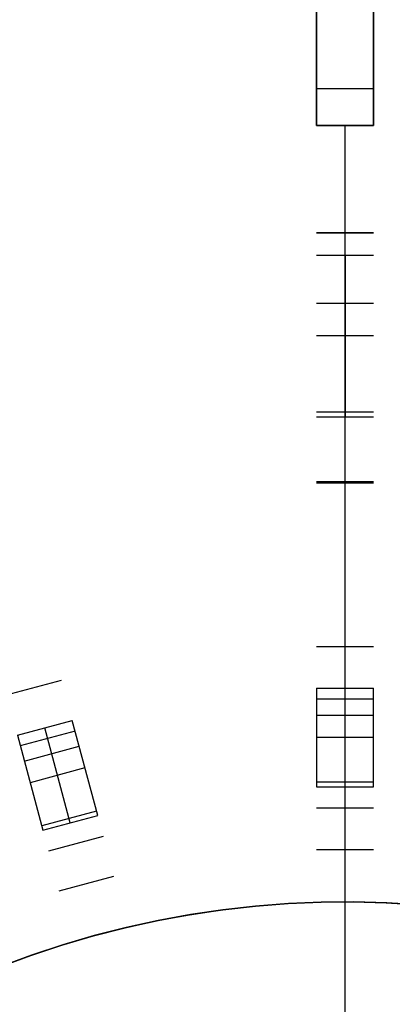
# Model space of a CAD drawing. Header units: millimetres. Extents: x 219 to 1209, y -2752 to -1762.
# Tile 14 of 27: x 645 to 724, y -2079 to -1871. Entities that reach past the tile are written whole.
import ezdxf

# ---------------------------------------------------------------- set-up
doc = ezdxf.new("R2010")
doc.units = ezdxf.units.MM

msp = doc.modelspace()

# ---------------------------------------------------------------- linework, layer by layer
at = {"extrusion": (1, 0, 0)}
for points in [[(-1915.824474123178, -811.5320960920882), (-1763.215662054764, -368.3239240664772)], [(-1763.215662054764, -368.3239240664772), (-1915.824474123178, -811.5320960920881)], [(-1763.215662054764, -368.3239240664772), (-1915.824474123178, -811.5320960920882)], [(-1767.6424366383, -193.8910331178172), (-2003.225096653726, -3.119956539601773)], [(-2003.225096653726, -3.119956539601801), (-1767.6424366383, -193.8910331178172)], [(-2003.225096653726, -3.119956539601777), (-1767.6424366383, -193.8910331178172)], [(-2014.354946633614, -106.292521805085), (-1893.147468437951, -227.4999999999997)], [(-1893.147468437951, -227.4999999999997), (-1893.147468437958, -254.9999999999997)], [(-1893.147468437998, -267.0000000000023), (-1893.147468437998, -377.0000000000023)], [(-1893.147468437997, -389.0000000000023), (-1893.147468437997, -444.0000000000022)], [(-1893.147468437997, -444.0000000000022), (-1968.391107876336, -797.9934916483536)], [(-1893.147468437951, -227.4999999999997), (-2014.354946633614, -106.292521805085)], [(-1893.147468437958, -254.9999999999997), (-1893.147468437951, -227.4999999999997)], [(-1893.147468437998, -377.0000000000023), (-1893.147468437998, -267.0000000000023)], [(-1893.147468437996, -444.0000000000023), (-1893.147468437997, -389.0000000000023)], [(-1968.391107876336, -797.9934916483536), (-1893.147468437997, -444.0000000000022)], [(-1893.147468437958, -254.9999999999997), (-1893.147468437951, -227.4999999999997)], [(-1893.147468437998, -377.0000000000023), (-1893.147468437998, -267.0000000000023)], [(-1893.147468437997, -444.0000000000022), (-1893.147468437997, -389.0000000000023)], [(-1893.147468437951, -227.4999999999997), (-2014.354946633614, -106.292521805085)], [(-1968.391107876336, -797.9934916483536), (-1893.147468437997, -444.0000000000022)], [(-1905.431664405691, -82.31151652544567), (-1905.431664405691, -215.2158040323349)], [(-1905.431664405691, -501.7925982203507), (-1905.431664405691, -781.3491850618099)], [(-1905.431664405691, -82.31151652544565), (-1905.431664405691, -215.215804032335)], [(-1905.431664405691, -501.7925982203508), (-1905.431664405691, -781.3491850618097)], [(-1920.55206699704, -814.9042553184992), (-1920.379992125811, -814.901293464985), (-1920.208121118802, -814.8924114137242), (-1920.036657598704, -814.87761968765), (-1919.865804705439, -814.8569358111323), (-1919.695764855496, -814.830384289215), (-1919.526739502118, -814.7979965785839), (-1919.35892889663, -814.7598110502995), (-1919.192531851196, -814.7158729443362), (-1919.027745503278, -814.666234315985), (-1918.864765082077, -814.6109539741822), (-1918.703783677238, -814.5500974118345), (-1918.544992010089, -814.483736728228), (-1918.388578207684, -814.4119505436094), (-1918.234727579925, -814.3348239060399), (-1918.083622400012, -814.2524481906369), (-1917.935441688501, -814.1649209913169), (-1917.790361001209, -814.0723460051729), (-1917.648552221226, -813.9748329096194), (-1917.510183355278, -813.8724972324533), (-1917.375418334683, -813.7654602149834), (-1917.244416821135, -813.6538486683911), (-1917.117334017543, -813.5377948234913), (-1916.994320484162, -813.4174361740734), (-1916.87552196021, -813.2929153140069), (-1916.761079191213, -813.1643797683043), (-1916.651127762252, -813.0319818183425), (-1916.545797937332, -812.8958783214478), (-1916.445214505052, -812.7562305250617), (-1916.349496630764, -812.6132038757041), (-1916.258757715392, -812.4669678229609), (-1916.173105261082, -812.3176956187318), (-1916.092640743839, -812.1655641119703), (-1916.017459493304, -812.0107535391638), (-1915.947650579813, -811.8534473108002), (-1915.883296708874, -811.6938317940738), (-1915.824474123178, -811.5320960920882)], [(-1915.824474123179, -811.5320960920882), (-1915.883296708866, -811.6938317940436), (-1915.947650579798, -811.8534473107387), (-1916.017459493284, -812.0107535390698), (-1916.092640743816, -812.1655641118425), (-1916.173105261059, -812.3176956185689), (-1916.25875771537, -812.466967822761), (-1916.349496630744, -812.6132038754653), (-1916.445214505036, -812.7562305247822), (-1916.545797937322, -812.8958783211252), (-1916.651127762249, -813.0319818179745), (-1916.761079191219, -813.1643797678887), (-1916.875521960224, -813.2929153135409), (-1916.994320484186, -813.4174361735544), (-1917.117334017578, -813.5377948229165), (-1917.24441682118, -813.6538486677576), (-1917.375418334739, -813.7654602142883), (-1917.510183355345, -813.8724972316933), (-1917.648552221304, -813.9748329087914), (-1917.790361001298, -814.0723460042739), (-1917.9354416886, -814.1649209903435), (-1918.08362240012, -814.2524481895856), (-1918.234727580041, -814.3348239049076), (-1918.388578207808, -814.4119505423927), (-1918.544992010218, -814.4837367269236), (-1918.703783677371, -814.5500974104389), (-1918.864765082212, -814.610953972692), (-1919.027745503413, -814.6662343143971), (-1919.192531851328, -814.7158729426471), (-1919.358928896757, -814.7598110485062), (-1919.526739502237, -814.7979965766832), (-1919.695764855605, -814.8303842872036), (-1919.865804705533, -814.8569358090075), (-1920.03665759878, -814.8776196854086), (-1920.208121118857, -814.8924114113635), (-1920.37999212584, -814.9012934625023), (-1920.55206699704, -814.904255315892)], [(-1915.824474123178, -811.5320960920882), (-1915.883296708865, -811.6938317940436), (-1915.947650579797, -811.8534473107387), (-1916.017459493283, -812.0107535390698), (-1916.092640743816, -812.1655641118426), (-1916.173105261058, -812.3176956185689), (-1916.258757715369, -812.466967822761), (-1916.349496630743, -812.6132038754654), (-1916.445214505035, -812.7562305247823), (-1916.545797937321, -812.8958783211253), (-1916.651127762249, -813.0319818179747), (-1916.761079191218, -813.1643797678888), (-1916.875521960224, -813.2929153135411), (-1916.994320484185, -813.4174361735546), (-1917.117334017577, -813.5377948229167), (-1917.244416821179, -813.6538486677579), (-1917.375418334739, -813.7654602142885), (-1917.510183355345, -813.8724972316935), (-1917.648552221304, -813.9748329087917), (-1917.790361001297, -814.0723460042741), (-1917.935441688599, -814.1649209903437), (-1918.08362240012, -814.252448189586), (-1918.234727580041, -814.3348239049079), (-1918.388578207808, -814.4119505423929), (-1918.544992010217, -814.4837367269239), (-1918.70378367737, -814.5500974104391), (-1918.864765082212, -814.6109539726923), (-1919.027745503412, -814.6662343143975), (-1919.192531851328, -814.7158729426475), (-1919.358928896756, -814.7598110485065), (-1919.526739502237, -814.7979965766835), (-1919.695764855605, -814.830384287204), (-1919.865804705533, -814.8569358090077), (-1920.03665759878, -814.877619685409), (-1920.208121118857, -814.8924114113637), (-1920.37999212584, -814.9012934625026), (-1920.55206699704, -814.9042553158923)], [(-1954.697041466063, -814.9042553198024), (-1920.55206699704, -814.904255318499)], [(-1920.55206699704, -814.904255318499), (-1954.697041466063, -814.9042553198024)], [(-1968.391107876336, -797.9934916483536), (-1968.482714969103, -798.4639262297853), (-1968.558166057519, -798.937220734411), (-1968.617372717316, -799.4128204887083), (-1968.660265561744, -799.8901681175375), (-1968.686794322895, -800.3687041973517), (-1968.69692791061, -800.8478679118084), (-1968.690654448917, -801.3270977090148), (-1968.667981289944, -801.8058319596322), (-1968.628935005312, -802.2835096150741), (-1968.573561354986, -802.7595708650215), (-1968.501925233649, -803.2334577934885), (-1968.414110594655, -803.7046150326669), (-1968.310220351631, -804.172490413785), (-1968.190376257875, -804.636535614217), (-1968.054718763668, -805.0962068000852), (-1967.903406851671, -805.5509652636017), (-1967.73661785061, -806.0002780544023), (-1967.554547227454, -806.4436186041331), (-1967.357408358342, -806.880467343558), (-1967.145432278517, -807.3103123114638), (-1966.918867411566, -807.7326497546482), (-1966.677979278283, -808.1469847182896), (-1966.423050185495, -808.552831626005), (-1966.154378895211, -808.9497148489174), (-1965.872280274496, -809.3371692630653), (-1965.57708492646, -809.7147407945), (-1965.269138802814, -810.0819869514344), (-1964.948802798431, -810.4384773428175), (-1964.616452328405, -810.7837941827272), (-1964.272476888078, -811.1175327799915), (-1963.917279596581, -811.4393020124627), (-1963.551276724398, -811.7487247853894), (-1963.174897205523, -812.0454384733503), (-1962.788582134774, -812.3290953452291), (-1962.392784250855, -812.5993629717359), (-1961.987967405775, -812.8559246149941), (-1961.574606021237, -813.0984795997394), (-1961.153184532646, -813.3267436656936), (-1960.724196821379, -813.5404493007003), (-1960.288145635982, -813.7393460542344), (-1959.845542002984, -813.9232008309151), (-1959.396904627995, -814.09179816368), (-1958.942759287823, -814.2449404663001), (-1958.483638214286, -814.3824482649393), (-1958.020079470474, -814.5041604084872), (-1957.552626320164, -814.6099342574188), (-1957.081826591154, -814.6996458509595), (-1956.608232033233, -814.7731900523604), (-1956.132397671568, -814.830480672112), (-1955.654881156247, -814.8714505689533), (-1955.17624210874, -814.8960517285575), (-1954.697041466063, -814.9042553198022)], [(-1954.697041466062, -814.9042553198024), (-1955.176242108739, -814.8960517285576), (-1955.654881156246, -814.8714505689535), (-1956.132397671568, -814.8304806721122), (-1956.608232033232, -814.7731900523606), (-1957.081826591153, -814.6996458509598), (-1957.552626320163, -814.6099342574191), (-1958.020079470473, -814.5041604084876), (-1958.483638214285, -814.3824482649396), (-1958.942759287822, -814.2449404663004), (-1959.396904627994, -814.0917981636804), (-1959.845542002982, -813.9232008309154), (-1960.288145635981, -813.7393460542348), (-1960.724196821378, -813.5404493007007), (-1961.153184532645, -813.3267436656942), (-1961.574606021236, -813.09847959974), (-1961.987967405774, -812.8559246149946), (-1962.392784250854, -812.5993629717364), (-1962.788582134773, -812.3290953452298), (-1963.174897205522, -812.0454384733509), (-1963.551276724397, -811.7487247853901), (-1963.91727959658, -811.4393020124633), (-1964.272476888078, -811.1175327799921), (-1964.616452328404, -810.7837941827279), (-1964.948802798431, -810.4384773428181), (-1965.269138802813, -810.081986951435), (-1965.57708492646, -809.7147407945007), (-1965.872280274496, -809.337169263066), (-1966.154378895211, -808.9497148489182), (-1966.423050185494, -808.5528316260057), (-1966.677979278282, -808.1469847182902), (-1966.918867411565, -807.732649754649), (-1967.145432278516, -807.3103123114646), (-1967.357408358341, -806.8804673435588), (-1967.554547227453, -806.4436186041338), (-1967.736617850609, -806.000278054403), (-1967.903406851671, -805.5509652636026), (-1968.054718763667, -805.0962068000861), (-1968.190376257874, -804.6365356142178), (-1968.31022035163, -804.1724904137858), (-1968.414110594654, -803.7046150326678), (-1968.501925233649, -803.2334577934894), (-1968.573561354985, -802.7595708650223), (-1968.628935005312, -802.2835096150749), (-1968.667981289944, -801.805831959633), (-1968.690654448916, -801.3270977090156), (-1968.69692791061, -800.8478679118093), (-1968.686794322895, -800.3687041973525), (-1968.660265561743, -799.8901681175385), (-1968.617372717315, -799.4128204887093), (-1968.558166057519, -798.9372207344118), (-1968.482714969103, -798.4639262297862), (-1968.391107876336, -797.9934916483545)], [(-1954.697041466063, -814.9042553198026), (-1955.17624210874, -814.8960517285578), (-1955.654881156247, -814.8714505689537), (-1956.132397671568, -814.8304806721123), (-1956.608232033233, -814.7731900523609), (-1957.081826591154, -814.69964585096), (-1957.552626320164, -814.6099342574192), (-1958.020079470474, -814.5041604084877), (-1958.483638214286, -814.3824482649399), (-1958.942759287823, -814.2449404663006), (-1959.396904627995, -814.0917981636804), (-1959.845542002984, -813.9232008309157), (-1960.288145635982, -813.7393460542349), (-1960.724196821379, -813.5404493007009), (-1961.153184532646, -813.3267436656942), (-1961.574606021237, -813.09847959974), (-1961.987967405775, -812.8559246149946), (-1962.392784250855, -812.5993629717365), (-1962.788582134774, -812.3290953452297), (-1963.174897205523, -812.0454384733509), (-1963.551276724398, -811.74872478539), (-1963.917279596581, -811.4393020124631), (-1964.272476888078, -811.1175327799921), (-1964.616452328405, -810.7837941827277), (-1964.948802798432, -810.4384773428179), (-1965.269138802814, -810.0819869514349), (-1965.577084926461, -809.7147407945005), (-1965.872280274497, -809.3371692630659), (-1966.154378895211, -808.9497148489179), (-1966.423050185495, -808.5528316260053), (-1966.677979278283, -808.1469847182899), (-1966.918867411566, -807.7326497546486), (-1967.145432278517, -807.3103123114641), (-1967.357408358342, -806.8804673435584), (-1967.554547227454, -806.4436186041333), (-1967.73661785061, -806.0002780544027), (-1967.903406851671, -805.5509652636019), (-1968.054718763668, -805.0962068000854), (-1968.190376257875, -804.6365356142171), (-1968.310220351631, -804.1724904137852), (-1968.414110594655, -803.7046150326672), (-1968.501925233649, -803.2334577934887), (-1968.573561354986, -802.7595708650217), (-1968.628935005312, -802.2835096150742), (-1968.667981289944, -801.8058319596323), (-1968.690654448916, -801.3270977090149), (-1968.69692791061, -800.8478679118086), (-1968.686794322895, -800.3687041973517), (-1968.660265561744, -799.8901681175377), (-1968.617372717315, -799.4128204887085), (-1968.558166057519, -798.9372207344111), (-1968.482714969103, -798.4639262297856), (-1968.391107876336, -797.9934916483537)], [(-2003.225096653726, -3.119956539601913), (-2003.60041784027, -2.826459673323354), (-2003.985508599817, -2.545903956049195), (-2004.379922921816, -2.278614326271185), (-2004.7832039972, -2.024900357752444), (-2005.194884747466, -1.785055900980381), (-2005.614488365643, -1.559358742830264), (-2006.041528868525, -1.348070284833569), (-2006.475511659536, -1.151435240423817), (-2006.915934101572, -0.9696813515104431), (-2007.36228609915, -0.8030191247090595), (-2007.8140506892, -0.6516415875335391), (-2008.270704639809, -0.5157240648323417), (-2008.731719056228, -0.3954239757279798), (-2009.196559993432, -0.2908806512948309), (-2009.664689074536, -0.2022151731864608), (-2010.135564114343, -0.1295302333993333), (-2010.608639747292, -0.07291001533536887), (-2011.083368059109, -0.03242009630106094), (-2011.559199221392, -0.008107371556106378), (-2012.035582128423, 4.796163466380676e-13)], [(-2012.035582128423, 4.796163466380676e-13), (-2011.559199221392, -0.008107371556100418), (-2011.083368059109, -0.03242009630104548), (-2010.608639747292, -0.07291001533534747), (-2010.135564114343, -0.1295302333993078), (-2009.664689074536, -0.2022151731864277), (-2009.196559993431, -0.2908806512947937), (-2008.731719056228, -0.3954239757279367), (-2008.270704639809, -0.5157240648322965), (-2007.8140506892, -0.65164158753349), (-2007.36228609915, -0.8030191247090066), (-2006.915934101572, -0.9696813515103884), (-2006.475511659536, -1.151435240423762), (-2006.041528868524, -1.348070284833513), (-2005.614488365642, -1.559358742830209), (-2005.194884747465, -1.785055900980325), (-2004.783203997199, -2.024900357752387), (-2004.379922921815, -2.27861432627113), (-2003.985508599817, -2.545903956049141), (-2003.600417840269, -2.826459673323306), (-2003.225096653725, -3.119956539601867)], [(-2012.035582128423, 4.138911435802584e-13), (-2011.559199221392, -0.008107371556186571), (-2011.083368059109, -0.03242009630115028), (-2010.608639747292, -0.07291001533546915), (-2010.135564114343, -0.1295302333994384), (-2009.664689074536, -0.2022151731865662), (-2009.196559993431, -0.2908806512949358), (-2008.731719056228, -0.3954239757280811), (-2008.270704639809, -0.5157240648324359), (-2007.8140506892, -0.6516415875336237), (-2007.36228609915, -0.8030191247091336), (-2006.915934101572, -0.9696813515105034), (-2006.475511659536, -1.151435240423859), (-2006.041528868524, -1.348070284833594), (-2005.614488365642, -1.559358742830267), (-2005.194884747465, -1.78505590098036), (-2004.783203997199, -2.024900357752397), (-2004.379922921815, -2.278614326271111), (-2003.985508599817, -2.545903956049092), (-2003.600417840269, -2.826459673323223), (-2003.225096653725, -3.11995653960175)], [(-2014.354946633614, -106.292521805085), (-2014.670565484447, -105.9665032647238), (-2014.975453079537, -105.6304275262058), (-2015.269289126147, -105.2846476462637), (-2015.551764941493, -104.9295268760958), (-2015.822583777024, -104.5654382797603), (-2016.081461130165, -104.1927643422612), (-2016.328125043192, -103.8118965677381), (-2016.562316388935, -103.4232350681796), (-2016.783789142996, -103.0271881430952), (-2016.992310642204, -102.6241718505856), (-2017.187661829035, -102.2146095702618), (-2017.369637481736, -101.7989315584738), (-2017.53804642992, -101.3775744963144), (-2017.692711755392, -100.9509810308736)], [(-2014.354946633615, -106.292521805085), (-2014.670565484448, -105.9665032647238), (-2014.975453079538, -105.6304275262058), (-2015.269289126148, -105.2846476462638), (-2015.551764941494, -104.9295268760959), (-2015.822583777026, -104.5654382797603), (-2016.081461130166, -104.1927643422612), (-2016.328125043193, -103.8118965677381), (-2016.562316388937, -103.4232350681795), (-2016.783789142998, -103.0271881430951), (-2016.992310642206, -102.6241718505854), (-2017.187661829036, -102.2146095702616), (-2017.369637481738, -101.7989315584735), (-2017.538046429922, -101.3775744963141), (-2017.692711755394, -100.9509810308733)], [(-2014.354946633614, -106.292521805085), (-2014.670565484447, -105.9665032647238), (-2014.975453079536, -105.6304275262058), (-2015.269289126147, -105.2846476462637), (-2015.551764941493, -104.9295268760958), (-2015.822583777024, -104.5654382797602), (-2016.081461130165, -104.1927643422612), (-2016.328125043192, -103.8118965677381), (-2016.562316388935, -103.4232350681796), (-2016.783789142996, -103.0271881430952), (-2016.992310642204, -102.6241718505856), (-2017.187661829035, -102.2146095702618), (-2017.369637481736, -101.7989315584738), (-2017.538046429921, -101.3775744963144), (-2017.692711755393, -100.9509810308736)], [(-2046.062906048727, -18.55795416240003), (-2017.692711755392, -100.9509810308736)], [(-2017.692711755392, -100.9509810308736), (-2046.062906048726, -18.55795416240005)], [(-2017.692711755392, -100.9509810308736), (-2046.062906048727, -18.55795416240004)], [(-2032.825645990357, -3.085176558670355e-11), (-2033.309798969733, -0.008374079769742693), (-2033.793372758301, -0.03348630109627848), (-2034.275788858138, -0.07530662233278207), (-2034.756470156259, -0.1337850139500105), (-2035.23484161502, -0.2088515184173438), (-2035.710330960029, -0.3004163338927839), (-2036.182369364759, -0.4083699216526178), (-2036.650392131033, -0.5325831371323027), (-2037.113839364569, -0.6729073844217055), (-2037.572156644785, -0.8291747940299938), (-2038.024795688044, -1.001198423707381), (-2038.47121500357, -1.188772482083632), (-2038.910880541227, -1.391672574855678), (-2039.343266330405, -1.609655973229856), (-2039.767855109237, -1.842461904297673), (-2040.184138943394, -2.089811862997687), (-2040.591619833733, -2.351409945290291), (-2040.989810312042, -2.626943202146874), (-2041.378234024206, -2.916082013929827), (-2041.756426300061, -3.218480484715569), (-2042.123934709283, -3.533776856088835), (-2042.480319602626, -3.86159393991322), (-2042.825154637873, -4.201539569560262), (-2043.15802728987, -4.553207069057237), (-2043.478539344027, -4.91617573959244), (-2043.786307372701, -5.290011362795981), (-2044.080963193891, -5.674266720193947), (-2044.362154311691, -6.068482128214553), (-2044.629544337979, -6.472185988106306), (-2044.882813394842, -6.88489535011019), (-2045.121658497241, -7.306116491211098), (-2045.34579391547, -7.735345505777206), (-2045.554951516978, -8.172068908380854), (-2045.74888108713, -8.615764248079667), (-2045.927350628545, -9.065900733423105), (-2046.090146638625, -9.521939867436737), (-2046.237074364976, -9.983336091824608), (-2046.367958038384, -10.44953743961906), (-2046.482641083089, -10.91998619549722), (-2046.580986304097, -11.39411956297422), (-2046.662876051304, -11.87137033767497), (-2046.728212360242, -12.35116758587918), (-2046.776917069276, -12.83293732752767), (-2046.808931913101, -13.31610322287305), (-2046.824218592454, -13.80008726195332), (-2046.822758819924, -14.28431045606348), (-2046.804554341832, -14.76819353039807), (-2046.769626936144, -15.25115761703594), (-2046.718018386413, -15.73262494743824), (-2046.649790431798, -16.21201954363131), (-2046.565024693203, -16.68876790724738), (-2046.463822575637, -17.16229970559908), (-2046.346305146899, -17.63204845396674), (-2046.21261299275, -18.09745219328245), (-2046.062906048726, -18.55795416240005)], [(-2046.062906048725, -18.55795416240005), (-2046.212612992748, -18.09745219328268), (-2046.346305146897, -17.6320484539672), (-2046.463822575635, -17.16229970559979), (-2046.5650246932, -16.68876790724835), (-2046.649790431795, -16.21201954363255), (-2046.71801838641, -15.73262494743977), (-2046.76962693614, -15.25115761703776), (-2046.804554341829, -14.7681935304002), (-2046.82275881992, -14.28431045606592), (-2046.82421859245, -13.80008726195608), (-2046.808931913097, -13.31610322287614), (-2046.776917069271, -12.83293732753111), (-2046.728212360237, -12.35116758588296), (-2046.662876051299, -11.8713703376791), (-2046.580986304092, -11.3941195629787), (-2046.482641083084, -10.91998619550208), (-2046.367958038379, -10.44953743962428), (-2046.237074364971, -9.983336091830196), (-2046.09014663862, -9.5219398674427), (-2045.927350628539, -9.06590073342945), (-2045.748881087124, -8.615764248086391), (-2045.554951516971, -8.172068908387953), (-2045.345793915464, -7.735345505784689), (-2045.121658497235, -7.306116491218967), (-2044.882813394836, -6.884895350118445), (-2044.629544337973, -6.472185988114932), (-2044.362154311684, -6.068482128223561), (-2044.080963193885, -5.674266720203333), (-2043.786307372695, -5.290011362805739), (-2043.478539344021, -4.91617573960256), (-2043.158027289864, -4.553207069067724), (-2042.825154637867, -4.201539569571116), (-2042.48031960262, -3.861593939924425), (-2042.123934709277, -3.533776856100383), (-2041.756426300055, -3.218480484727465), (-2041.3782340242, -2.916082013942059), (-2040.989810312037, -2.626943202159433), (-2040.591619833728, -2.351409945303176), (-2040.18413894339, -2.089811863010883), (-2039.767855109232, -1.842461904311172), (-2039.343266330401, -1.609655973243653), (-2038.910880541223, -1.391672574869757), (-2038.471215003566, -1.188772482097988), (-2038.024795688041, -1.001198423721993), (-2037.572156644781, -0.8291747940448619), (-2037.113839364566, -0.6729073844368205), (-2036.65039213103, -0.5325831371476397), (-2036.182369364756, -0.4083699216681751), (-2035.710330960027, -0.3004163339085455), (-2035.234841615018, -0.2088515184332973), (-2034.756470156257, -0.1337850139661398), (-2034.275788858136, -0.07530662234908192), (-2033.7933727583, -0.0334863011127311), (-2033.309798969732, -0.00837407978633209), (-2032.825645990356, -4.756550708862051e-11)], [(-2046.062906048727, -18.55795416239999), (-2046.21261299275, -18.09745219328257), (-2046.346305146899, -17.63204845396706), (-2046.463822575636, -17.16229970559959), (-2046.565024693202, -16.68876790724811), (-2046.649790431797, -16.21201954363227), (-2046.718018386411, -15.73262494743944), (-2046.769626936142, -15.25115761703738), (-2046.804554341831, -14.76819353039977), (-2046.822758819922, -14.28431045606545), (-2046.824218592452, -13.80008726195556), (-2046.808931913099, -13.31610322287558), (-2046.776917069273, -12.83293732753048), (-2046.728212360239, -12.35116758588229), (-2046.6628760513, -11.87137033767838), (-2046.580986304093, -11.39411956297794), (-2046.482641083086, -10.91998619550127), (-2046.36795803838, -10.44953743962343), (-2046.237074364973, -9.9833360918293), (-2046.090146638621, -9.521939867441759), (-2045.927350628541, -9.065900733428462), (-2045.748881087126, -8.615764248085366), (-2045.554951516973, -8.1720689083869), (-2045.345793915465, -7.735345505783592), (-2045.121658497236, -7.306116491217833), (-2044.882813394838, -6.884895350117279), (-2044.629544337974, -6.472185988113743), (-2044.362154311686, -6.068482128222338), (-2044.080963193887, -5.674266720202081), (-2043.786307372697, -5.29001136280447), (-2043.478539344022, -4.916175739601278), (-2043.158027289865, -4.553207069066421), (-2042.825154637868, -4.201539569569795), (-2042.480319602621, -3.861593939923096), (-2042.123934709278, -3.533776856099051), (-2041.756426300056, -3.218480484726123), (-2041.378234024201, -2.916082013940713), (-2040.989810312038, -2.626943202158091), (-2040.591619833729, -2.351409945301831), (-2040.184138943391, -2.089811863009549), (-2039.767855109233, -1.842461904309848), (-2039.343266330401, -1.609655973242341), (-2038.910880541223, -1.391672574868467), (-2038.471215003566, -1.188772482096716), (-2038.024795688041, -1.001198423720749), (-2037.572156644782, -0.8291747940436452), (-2037.113839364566, -0.6729073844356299), (-2036.65039213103, -0.5325831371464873), (-2036.182369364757, -0.40836992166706), (-2035.710330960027, -0.3004163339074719), (-2035.234841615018, -0.2088515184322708), (-2034.756470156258, -0.1337850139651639), (-2034.275788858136, -0.07530662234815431), (-2033.793372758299, -0.03348630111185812), (-2033.309798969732, -0.008374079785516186), (-2032.825645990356, -4.68123317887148e-11)], [(-2057.147468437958, -254.99), (-2057.147468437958, -267.01)]]:
    msp.add_lwpolyline(points, dxfattribs=at)
for points in [[(708.1119674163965, -1893.147468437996), (708.1119674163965, -1776.688583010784)], [(720.1119674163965, -1893.147468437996), (720.1119674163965, -1776.688583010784)], [(708.1119674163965, -1893.147468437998), (708.1119674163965, -1869.147468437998)], [(708.1119674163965, -1869.147468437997), (708.1119674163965, -1893.147468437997)], [(708.1119674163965, -1893.147468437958), (708.1119674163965, -1869.147468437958)], [(708.1119674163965, -1869.147468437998), (708.1119674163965, -1893.147468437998)], [(720.1119674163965, -1869.147468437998), (720.1119674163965, -1893.147468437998)], [(720.1119674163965, -1893.147468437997), (720.1119674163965, -1869.147468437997)], [(720.1119674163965, -1869.147468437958), (720.1119674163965, -1893.147468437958)], [(720.1119674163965, -1869.147468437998), (720.1119674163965, -1893.147468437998)], [(720.1119674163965, -1885.433766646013), (708.1119674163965, -1885.433766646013)], [(708.1119674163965, -1893.147468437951), (720.1119674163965, -1893.147468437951)], [(708.1119674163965, -1893.147468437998), (720.1119674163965, -1893.147468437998)], [(708.1119674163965, -1893.147468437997), (720.1119674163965, -1893.147468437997)], [(708.1119674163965, -1893.147468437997), (720.1119674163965, -1893.147468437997)], [(708.1119674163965, -1893.147468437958), (720.1119674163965, -1893.147468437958)], [(708.1119674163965, -1893.147468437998), (720.1119674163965, -1893.147468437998)], [(720.1119674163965, -1893.147468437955), (708.1119674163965, -1893.147468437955)], [(720.1119674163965, -1893.147468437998), (708.1119674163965, -1893.147468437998)], [(720.1119674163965, -1893.147468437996), (708.1119674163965, -1893.147468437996)], [(714.1119674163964, -2247.147468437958), (714.1119674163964, -1893.147468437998)], [(714.1119674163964, -2247.147468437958), (714.1119674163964, -1893.147468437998)], [(714.1119674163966, -2057.147468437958), (714.1119674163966, -1893.147468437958)], [(714.1119674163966, -2057.147468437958), (714.1119674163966, -1893.147468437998)], [(708.1119674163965, -1915.824474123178), (720.1119674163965, -1915.824474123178)], [(720.1119674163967, -1915.824474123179), (708.1119674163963, -1915.824474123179)], [(708.1119674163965, -1920.55206699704), (720.1119674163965, -1920.55206699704)], [(714.1119674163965, -1920.55206699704), (714.1119674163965, -1954.697041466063)], [(720.1119674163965, -1930.769288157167), (708.1119674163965, -1930.769288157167)], [(720.1119674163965, -1937.624554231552), (708.1119674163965, -1937.624554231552)], [(720.1119674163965, -1953.751207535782), (708.1119674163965, -1953.751207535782)], [(708.1119674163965, -1954.697041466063), (720.1119674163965, -1954.697041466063)], [(708.1119674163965, -1968.391107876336), (720.1119674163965, -1968.391107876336)], [(720.1119674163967, -1968.697041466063), (708.1119674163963, -1968.697041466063)], [(708.1119674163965, -2003.225096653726), (720.1119674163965, -2003.225096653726)], [(642.5964666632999, -2013.430205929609), (654.1875765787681, -2010.324377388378)], [(708.1119674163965, -2012.035582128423), (720.1119674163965, -2012.035582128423)], [(708.1119674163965, -2012.035582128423), (708.1119674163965, -2032.825645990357)], [(714.1119674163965, -2032.825645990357), (714.1119674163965, -2012.035582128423)], [(720.1119674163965, -2032.825645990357), (720.1119674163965, -2012.035582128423)], [(720.1119674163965, -2014.354946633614), (708.1119674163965, -2014.354946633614)], [(644.8767881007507, -2021.940481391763), (656.4678980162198, -2018.834652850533)], [(661.8487624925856, -2038.916312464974), (656.4678980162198, -2018.834652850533)], [(708.1119674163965, -2017.692711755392), (720.1119674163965, -2017.692711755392)], [(657.0681937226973, -2021.074986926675), (645.4770838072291, -2024.180815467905)], [(657.0681937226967, -2021.074986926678), (645.4770838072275, -2024.180815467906)], [(656.053207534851, -2040.469226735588), (650.672343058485, -2020.387567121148)], [(644.8767881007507, -2021.940481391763), (650.2576525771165, -2042.022141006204)], [(720.1119674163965, -2022.43061405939), (708.1119674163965, -2022.43061405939)], [(646.340960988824, -2027.404849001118), (657.9320709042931, -2024.299020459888)], [(659.1583302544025, -2028.875482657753), (647.5672203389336, -2031.981311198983)], [(720.1119674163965, -2031.877808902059), (708.1119674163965, -2031.877808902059)], [(708.1119674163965, -2032.825645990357), (720.1119674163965, -2032.825645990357)], [(661.6034442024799, -2038.000772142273), (650.012334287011, -2041.106600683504)], [(720.1119674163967, -2037.383600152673), (708.1119674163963, -2037.383600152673)], [(650.2576525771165, -2042.022141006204), (661.8487624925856, -2038.916312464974)], [(663.028447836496, -2043.318958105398), (651.437337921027, -2046.424786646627)], [(708.1119674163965, -2046.062906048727), (720.1119674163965, -2046.062906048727)], [(653.6837075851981, -2054.808352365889), (665.2748175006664, -2051.702523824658)], [(622.232993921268, -2079.501038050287), (628.4538793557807, -2076.419241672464), (634.7779761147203, -2073.55520873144), (641.1976641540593, -2070.912390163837), (647.7052082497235, -2068.493970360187), (654.2927673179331, -2066.302863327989), (660.9524038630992, -2064.341709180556), (667.6760935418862, -2062.612870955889), (674.4557348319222, -2061.118431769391), (681.2831587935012, -2059.860192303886), (688.1501389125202, -2058.839668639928), (695.0484010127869, -2058.058090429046), (701.969633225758, -2057.51639941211), (708.905496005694, -2057.215248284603), (715.8476321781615, -2057.154999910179), (722.7876770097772, -2057.335726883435), (729.7172682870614, -2057.757211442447)]]:
    msp.add_lwpolyline(points)
at = {"extrusion": (0.9795624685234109, 0.1541391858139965, -0.1292226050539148)}
msp.add_lwpolyline([(-2088.210475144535, 39.26273534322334), (-1853.943210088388, -153.1213645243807)], dxfattribs=at)
at = {"extrusion": (0.9795624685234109, 0.1541391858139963, -0.1292226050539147)}
msp.add_lwpolyline([(-2087.577312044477, 40.03374182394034), (-1853.310046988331, -152.3503580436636)], dxfattribs=at)
at = {"extrusion": (0.983110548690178, 0.127147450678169, -0.131632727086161)}
for points in [[(-1968.524918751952, -175.9849514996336), (-2088.659036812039, -53.7135353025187)], [(-2090.252494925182, -55.27913984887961), (-1970.118376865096, -177.5505560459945)], [(-1969.321647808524, -176.767753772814), (-2089.45576586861, -54.49633757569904)]]:
    msp.add_lwpolyline(points, dxfattribs=at)
at = {"extrusion": (0.965925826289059, 0.2588190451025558, -2.770371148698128e-14)}
msp.add_lwpolyline([(-2119.950924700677, 3.712195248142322e-12), (-2119.474541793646, -0.008107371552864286), (-2118.998710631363, -0.03242009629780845), (-2118.523982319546, -0.07291001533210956), (-2118.050906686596, -0.1295302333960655), (-2117.58003164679, -0.2022151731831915), (-2117.111902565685, -0.2908806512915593), (-2116.647061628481, -0.3954239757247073), (-2116.186047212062, -0.5157240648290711), (-2115.729393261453, -0.6516415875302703), (-2115.277628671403, -0.8030191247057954), (-2114.831276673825, -0.9696813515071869), (-2114.390854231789, -1.151435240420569), (-2113.956871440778, -1.348070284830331), (-2113.529830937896, -1.559358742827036), (-2113.110227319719, -1.785055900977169), (-2112.698546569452, -2.024900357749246), (-2112.295265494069, -2.278614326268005), (-2111.90085117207, -2.545903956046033), (-2111.515760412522, -2.826459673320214), (-2111.140439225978, -3.119956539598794)], dxfattribs=at)
at = {"extrusion": (0.9659258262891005, 0.2588190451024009, -7.712265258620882e-14)}
msp.add_lwpolyline([(-2119.950924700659, 8.62272265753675e-12), (-2119.474541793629, -0.008107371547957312), (-2118.998710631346, -0.03242009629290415), (-2118.523982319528, -0.07291001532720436), (-2118.050906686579, -0.1295302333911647), (-2117.580031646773, -0.2022151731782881), (-2117.111902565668, -0.2908806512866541), (-2116.647061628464, -0.3954239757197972), (-2116.186047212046, -0.5157240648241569), (-2115.729393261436, -0.651641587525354), (-2115.277628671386, -0.8030191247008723), (-2114.831276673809, -0.9696813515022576), (-2114.390854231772, -1.151435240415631), (-2113.956871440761, -1.348070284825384), (-2113.529830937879, -1.559358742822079), (-2113.110227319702, -1.7850559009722), (-2112.698546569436, -2.024900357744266), (-2112.295265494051, -2.27861432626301), (-2111.900851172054, -2.545903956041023), (-2111.515760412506, -2.826459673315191), (-2111.140439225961, -3.119956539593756)], dxfattribs=at)
at = {"extrusion": (0.9659258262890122, 0.2588190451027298, 9.508854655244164e-14)}
msp.add_lwpolyline([(-2122.270289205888, -106.2925218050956), (-2122.58590805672, -105.9665032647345), (-2122.89079565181, -105.6304275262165), (-2123.18463169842, -105.2846476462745), (-2123.467107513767, -104.9295268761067), (-2123.737926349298, -104.5654382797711), (-2123.996803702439, -104.1927643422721), (-2124.243467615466, -103.811896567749), (-2124.477658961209, -103.4232350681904), (-2124.69913171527, -103.0271881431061), (-2124.907653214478, -102.6241718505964), (-2125.103004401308, -102.2146095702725), (-2125.28498005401, -101.7989315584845), (-2125.453389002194, -101.3775744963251), (-2125.608054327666, -100.9509810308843)], dxfattribs=at)
at = {"extrusion": (0.9659258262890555, 0.2588190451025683, 9.48252620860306e-14)}
msp.add_lwpolyline([(-2122.27028920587, -106.2925218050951), (-2122.585908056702, -105.9665032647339), (-2122.890795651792, -105.6304275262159), (-2123.184631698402, -105.2846476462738), (-2123.467107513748, -104.929526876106), (-2123.73792634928, -104.5654382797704), (-2123.99680370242, -104.1927643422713), (-2124.243467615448, -103.8118965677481), (-2124.477658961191, -103.4232350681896), (-2124.699131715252, -103.0271881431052), (-2124.90765321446, -102.6241718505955), (-2125.10300440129, -102.2146095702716), (-2125.284980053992, -101.7989315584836), (-2125.453389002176, -101.3775744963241), (-2125.608054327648, -100.9509810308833)], dxfattribs=at)
at = {"extrusion": (0.9659258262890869, 0.2588190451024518, -1.063659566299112e-15)}
msp.add_lwpolyline([(-2122.270289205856, -106.2925218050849), (-2122.585908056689, -105.9665032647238), (-2122.890795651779, -105.6304275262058), (-2123.184631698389, -105.2846476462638), (-2123.467107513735, -104.9295268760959), (-2123.737926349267, -104.5654382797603), (-2123.996803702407, -104.1927643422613), (-2124.243467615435, -103.8118965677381), (-2124.477658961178, -103.4232350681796), (-2124.699131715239, -103.0271881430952), (-2124.907653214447, -102.6241718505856), (-2125.103004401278, -102.2146095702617), (-2125.284980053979, -101.7989315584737), (-2125.453389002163, -101.3775744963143), (-2125.608054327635, -100.9509810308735)], dxfattribs=at)
at = {"extrusion": (0.9964435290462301, 0.02659323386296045, -0.07995682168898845)}
msp.add_lwpolyline([(-2041.131233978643, -52.35844974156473), (-2068.720877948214, 30.29921987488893)], dxfattribs=at)
at = {"extrusion": (0.9964435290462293, 0.02659323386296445, -0.07995682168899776)}
msp.add_lwpolyline([(-2071.516365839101, 29.36613627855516), (-2043.926721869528, -53.29153333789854)], dxfattribs=at)
at = {"extrusion": (0.9964435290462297, 0.02659323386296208, -0.07995682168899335)}
msp.add_lwpolyline([(-2042.528977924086, -52.8249915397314), (-2070.118621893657, 29.8326780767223)], dxfattribs=at)
at = {"extrusion": (0.9659258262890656, 0.2588190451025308, -3.745788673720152e-14)}
msp.add_lwpolyline([(-2153.978248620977, -18.55795416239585), (-2154.127955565, -18.09745219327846), (-2154.261647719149, -17.63204845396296), (-2154.379165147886, -17.16229970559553), (-2154.480367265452, -16.68876790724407), (-2154.565133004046, -16.21201954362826), (-2154.633360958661, -15.73262494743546), (-2154.684969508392, -15.25115761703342), (-2154.71989691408, -14.76819353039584), (-2154.738101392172, -14.28431045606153), (-2154.739561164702, -13.80008726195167), (-2154.724274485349, -13.31610322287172), (-2154.692259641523, -12.83293732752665), (-2154.643554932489, -12.35116758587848), (-2154.57821862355, -11.87137033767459), (-2154.496328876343, -11.39411956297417), (-2154.397983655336, -10.91998619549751), (-2154.283300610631, -10.4495374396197), (-2154.152416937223, -9.983336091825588), (-2154.005489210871, -9.521939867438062), (-2153.842693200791, -9.065900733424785), (-2153.664223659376, -8.615764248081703), (-2153.470294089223, -8.172068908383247), (-2153.261136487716, -7.735345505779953), (-2153.037001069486, -7.306116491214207), (-2152.798155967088, -6.884895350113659), (-2152.544886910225, -6.472185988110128), (-2152.277496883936, -6.068482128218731), (-2151.996305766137, -5.674266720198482), (-2151.701649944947, -5.290011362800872), (-2151.393881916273, -4.916175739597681), (-2151.073369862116, -4.553207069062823), (-2150.740497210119, -4.201539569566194), (-2150.395662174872, -3.861593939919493), (-2150.039277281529, -3.533776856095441), (-2149.671768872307, -3.218480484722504), (-2149.293576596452, -2.916082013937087), (-2148.905152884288, -2.626943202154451), (-2148.506962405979, -2.351409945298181), (-2148.099481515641, -2.089811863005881), (-2147.683197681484, -1.842461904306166), (-2147.258608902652, -1.609655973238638), (-2146.826223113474, -1.391672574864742), (-2146.386557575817, -1.18877248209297), (-2145.940138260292, -1.001198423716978), (-2145.487499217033, -0.8291747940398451), (-2145.029181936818, -0.6729073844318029), (-2144.565734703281, -0.5325831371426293), (-2144.097711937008, -0.408369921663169), (-2143.625673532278, -0.3004163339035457), (-2143.15018418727, -0.208851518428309), (-2142.671812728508, -0.1337850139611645), (-2142.191131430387, -0.07530662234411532), (-2141.708715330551, -0.03348630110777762), (-2141.225141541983, -0.00837407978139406), (-2140.740988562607, -4.264497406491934e-11)], dxfattribs=at)
at = {"extrusion": (0.9659258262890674, 0.2588190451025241, 1.488618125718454e-14)}
msp.add_lwpolyline([(-2140.740988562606, -3.240528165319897e-11), (-2141.225141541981, -0.008374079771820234), (-2141.708715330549, -0.03348630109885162), (-2142.191131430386, -0.07530662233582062), (-2142.671812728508, -0.1337850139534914), (-2143.150184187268, -0.2088515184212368), (-2143.625673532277, -0.3004163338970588), (-2144.097711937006, -0.4083699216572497), (-2144.56573470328, -0.5325831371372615), (-2145.029181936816, -0.6729073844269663), (-2145.487499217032, -0.8291747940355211), (-2145.94013826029, -1.001198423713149), (-2146.386557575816, -1.188772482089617), (-2146.826223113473, -1.391672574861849), (-2147.258608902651, -1.609655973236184), (-2147.683197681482, -1.842461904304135), (-2148.09948151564, -2.089811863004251), (-2148.506962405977, -2.351409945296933), (-2148.905152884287, -2.626943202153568), (-2149.29357659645, -2.916082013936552), (-2149.671768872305, -3.218480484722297), (-2150.039277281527, -3.533776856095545), (-2150.395662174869, -3.861593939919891), (-2150.740497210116, -4.20153956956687), (-2151.073369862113, -4.553207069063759), (-2151.39388191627, -4.916175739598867), (-2151.701649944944, -5.29001136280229), (-2151.996305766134, -5.674266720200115), (-2152.277496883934, -6.068482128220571), (-2152.544886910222, -6.472185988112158), (-2152.798155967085, -6.884895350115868), (-2153.037001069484, -7.306116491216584), (-2153.261136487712, -7.735345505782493), (-2153.47029408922, -8.172068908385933), (-2153.664223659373, -8.615764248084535), (-2153.842693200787, -9.06590073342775), (-2154.005489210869, -9.521939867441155), (-2154.15241693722, -9.983336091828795), (-2154.283300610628, -10.44953743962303), (-2154.397983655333, -10.91998619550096), (-2154.49632887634, -11.39411956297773), (-2154.578218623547, -11.87137033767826), (-2154.643554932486, -12.35116758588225), (-2154.69225964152, -12.83293732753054), (-2154.724274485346, -13.31610322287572), (-2154.739561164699, -13.80008726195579), (-2154.738101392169, -14.28431045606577), (-2154.719896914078, -14.7681935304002), (-2154.68496950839, -15.25115761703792), (-2154.633360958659, -15.7326249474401), (-2154.565133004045, -16.21201954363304), (-2154.48036726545, -16.68876790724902), (-2154.379165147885, -17.16229970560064), (-2154.261647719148, -17.63204845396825), (-2154.127955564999, -18.09745219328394), (-2153.978248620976, -18.55795416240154)], dxfattribs=at)
at = {"extrusion": (0.965925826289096, 0.2588190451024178, -3.01374480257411e-15)}
msp.add_lwpolyline([(-2153.978248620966, -18.55795416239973), (-2154.127955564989, -18.09745219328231), (-2154.261647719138, -17.63204845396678), (-2154.379165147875, -17.16229970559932), (-2154.480367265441, -16.68876790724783), (-2154.565133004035, -16.21201954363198), (-2154.63336095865, -15.73262494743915), (-2154.684969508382, -15.25115761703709), (-2154.71989691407, -14.76819353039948), (-2154.738101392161, -14.28431045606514), (-2154.739561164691, -13.80008726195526), (-2154.724274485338, -13.31610322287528), (-2154.692259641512, -12.83293732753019), (-2154.643554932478, -12.35116758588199), (-2154.57821862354, -11.87137033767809), (-2154.496328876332, -11.39411956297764), (-2154.397983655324, -10.91998619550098), (-2154.283300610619, -10.44953743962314), (-2154.152416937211, -9.983336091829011), (-2154.00548921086, -9.52193986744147), (-2153.842693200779, -9.065900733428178), (-2153.664223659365, -8.615764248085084), (-2153.470294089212, -8.172068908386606), (-2153.261136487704, -7.735345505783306), (-2153.037001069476, -7.306116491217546), (-2152.798155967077, -6.88489535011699), (-2152.544886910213, -6.472185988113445), (-2152.277496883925, -6.068482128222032), (-2151.996305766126, -5.674266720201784), (-2151.701649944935, -5.29001136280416), (-2151.393881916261, -4.916175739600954), (-2151.073369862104, -4.553207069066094), (-2150.740497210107, -4.201539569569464), (-2150.39566217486, -3.861593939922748), (-2150.039277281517, -3.533776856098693), (-2149.671768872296, -3.218480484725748), (-2149.29357659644, -2.916082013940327), (-2148.905152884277, -2.62694320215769), (-2148.506962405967, -2.351409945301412), (-2148.09948151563, -2.089811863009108), (-2147.683197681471, -1.842461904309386), (-2147.25860890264, -1.609655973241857), (-2146.826223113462, -1.391672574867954), (-2146.386557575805, -1.18877248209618), (-2145.94013826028, -1.001198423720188), (-2145.487499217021, -0.8291747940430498), (-2145.029181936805, -0.6729073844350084), (-2144.565734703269, -0.5325831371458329), (-2144.097711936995, -0.4083699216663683), (-2143.625673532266, -0.300416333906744), (-2143.150184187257, -0.2088515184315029), (-2142.671812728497, -0.1337850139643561), (-2142.191131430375, -0.0753066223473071), (-2141.708715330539, -0.03348630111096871), (-2141.225141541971, -0.008374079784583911), (-2140.740988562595, -4.583509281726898e-11)], dxfattribs=at)
at = {"extrusion": (-2.499999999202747e-05, 3.29131243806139e-06, 0.9999999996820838)}
msp.add_lwpolyline([(520.9204270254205, -2205.38282009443), (522.8323492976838, -2198.712507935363), (524.9745096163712, -2192.112533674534), (527.3443294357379, -2185.590841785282), (529.9389561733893, -2179.155282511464), (532.7552666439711, -2172.813602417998), (535.7898708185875, -2166.573435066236), (539.0391159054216, -2160.442291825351), (542.4990907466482, -2154.427552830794), (546.1656305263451, -2148.536458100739), (550.034321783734, -2142.776098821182), (554.1005077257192, -2137.153408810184), (558.3592938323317, -2131.67515617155), (562.805553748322, -2126.347935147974), (567.4339354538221, -2121.178158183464), (572.2388677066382, -2116.172048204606), (577.2145667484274, -2111.335631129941), (582.3550432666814, -2106.674728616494), (587.6541096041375, -2102.194951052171), (593.1053872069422, -2097.901690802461), (598.7023143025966, -2093.800115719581), (604.4381537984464, -2089.895162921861), (610.3060013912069, -2086.191532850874), (616.2987938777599, -2082.693683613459), (622.4093176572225, -2079.40582561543), (628.6302174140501, -2076.331916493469), (634.9540049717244, -2073.475656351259), (641.3730683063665, -2070.840483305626), (647.8796807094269, -2068.429569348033), (654.4660100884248, -2066.245816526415), (661.1241283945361, -2064.291853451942), (667.8460211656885, -2062.570032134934), (674.6235971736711, -2061.082425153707), (681.4486981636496, -2059.830823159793), (688.3131086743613, -2058.816732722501), (695.2085659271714, -2058.041374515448), (702.126769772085, -2057.505681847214), (709.0593926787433, -2057.210299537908), (715.9980897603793, -2057.155583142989), (722.9345088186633, -2057.341598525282), (729.8603003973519, -2057.768121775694), (736.7671278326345, -2058.434639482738), (743.6466772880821, -2059.340349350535), (750.4906677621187, -2060.484161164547), (757.2908610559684, -2061.864698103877), (764.0390716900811, -2063.480298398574), (770.7271767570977, -2065.329017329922), (777.3471256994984, -2067.408629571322), (783.8909500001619, -2069.716631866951), (790.35077277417, -2072.250246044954), (796.7188182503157, -2075.006422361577), (802.9874211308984, -2077.981843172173), (809.1490358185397, -2081.172926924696), (815.1962454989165, -2084.575832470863), (821.121771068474, -2088.186463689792), (826.9184798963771, -2092.00047441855), (832.5793944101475, -2096.013273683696), (838.097700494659, -2100.220031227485), (843.4667556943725, -2104.615683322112), (848.6800972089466, -2109.194938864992), (853.7314496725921, -2113.95228574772), (858.6147327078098, -2118.88199749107), (863.3240682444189, -2123.978140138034), (867.8537875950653, -2129.234579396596), (872.1984382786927, -2134.644988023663), (876.3527905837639, -2140.202853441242), (880.3118438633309, -2145.901485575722), (884.0708325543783, -2151.734024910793), (887.6252319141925, -2157.693450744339), (890.9707634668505, -2163.772589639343), (894.103400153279, -2169.964124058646), (897.0193711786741, -2176.260601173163), (899.7151665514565, -2182.654441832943), (902.1875413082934, -2189.137949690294), (904.4335194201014, -2195.703320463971), (906.4503973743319, -2202.342651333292), (908.2357474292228, -2209.047950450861), (909.7874205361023, -2215.811146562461), (911.1035489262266, -2222.624098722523), (912.1825483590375, -2229.478606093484), (913.0231200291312, -2236.366417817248), (913.6242521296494, -2243.279242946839), (913.9852210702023, -2250.208760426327), (914.1055923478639, -2257.146629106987)], dxfattribs=at)
at = {"extrusion": (2.499999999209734e-05, -3.291312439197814e-06, 0.9999999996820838)}
msp.add_lwpolyline([(914.1186423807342, -2257.148347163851), (913.9982711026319, -2250.21047848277), (913.6373021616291, -2243.280961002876), (913.0361700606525, -2236.368135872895), (912.1955983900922, -2229.480324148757), (911.1165989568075, -2222.625816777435), (909.8004705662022, -2215.81286461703), (908.248797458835, -2209.049668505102), (906.4634474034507, -2202.34436938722), (904.4465694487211, -2195.705038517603), (902.2005913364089, -2189.139667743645), (899.7282165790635, -2182.65615988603), (897.0324212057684, -2176.262319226), (894.1164501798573, -2169.96584211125), (890.9838134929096, -2163.774307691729), (887.6382819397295, -2157.695168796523), (884.0838825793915, -2151.735742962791), (880.3248938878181, -2145.903203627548), (876.3658406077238, -2140.204571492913), (872.2114883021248, -2134.646706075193), (867.866837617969, -2129.236297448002), (863.337118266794, -2123.979858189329), (858.6277827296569, -2118.883715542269), (853.7444996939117, -2113.954003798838), (848.6931472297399, -2109.196656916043), (843.4798057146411, -2104.617401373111), (838.1107505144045, -2100.221749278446), (832.5924444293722, -2096.014991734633), (826.9315299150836, -2092.002192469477), (821.134821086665, -2088.188181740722), (815.2092955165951, -2084.577550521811), (809.1620858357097, -2081.174644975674), (803.0004711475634, -2077.983561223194), (796.7318682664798, -2075.008140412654), (790.3638227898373, -2072.251964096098), (783.9040000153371, -2069.718349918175), (777.3601757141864, -2067.41034762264), (770.7402267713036, -2065.330735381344), (764.0521217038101, -2063.482016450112), (757.3039110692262, -2061.866416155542), (750.503717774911, -2060.48587921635), (743.6597273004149, -2059.342067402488), (736.7801778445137, -2058.43635753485), (729.873350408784, -2057.769839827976), (722.9475588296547, -2057.343316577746), (716.0111397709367, -2057.157301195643), (709.0724426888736, -2057.212017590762), (702.1398197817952, -2057.507399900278), (695.2216159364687, -2058.043092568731), (688.3261586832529, -2058.818450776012), (681.4617481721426, -2059.83254121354), (674.6366471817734, -2061.0841432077), (667.8590711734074, -2062.57175018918), (661.1371784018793, -2064.29357150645), (654.4790600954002, -2066.247534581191), (647.8927307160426, -2068.431287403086), (641.3861183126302, -2070.842201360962), (634.9670549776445, -2073.477374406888), (628.6432674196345, -2076.333634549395), (622.4223676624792, -2079.407543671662), (616.3118438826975, -2082.695401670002), (610.3190513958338, -2086.193250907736), (604.4512038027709, -2089.896880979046), (598.7153643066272, -2093.801833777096), (593.1184372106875, -2097.903408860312), (587.6671596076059, -2102.196669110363), (582.3680932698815, -2106.676446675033), (577.227616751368, -2111.337349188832), (572.2519177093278, -2116.173766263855), (567.4469854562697, -2121.179876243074), (562.8186037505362, -2126.34965320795), (558.3723438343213, -2131.676874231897), (554.1135577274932, -2137.155126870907), (550.047371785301, -2142.777816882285), (546.1786805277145, -2148.538176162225), (542.5121407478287, -2154.429270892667), (539.052165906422, -2160.444009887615), (535.8029208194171, -2166.575153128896), (532.7683166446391, -2172.815320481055), (529.9520061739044, -2179.157000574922), (527.3573794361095, -2185.592559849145), (524.9875596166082, -2192.114251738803), (522.8453992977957, -2198.714226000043), (520.9334770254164, -2205.384538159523)], dxfattribs=at)

doc.saveas('drawing.dxf')
